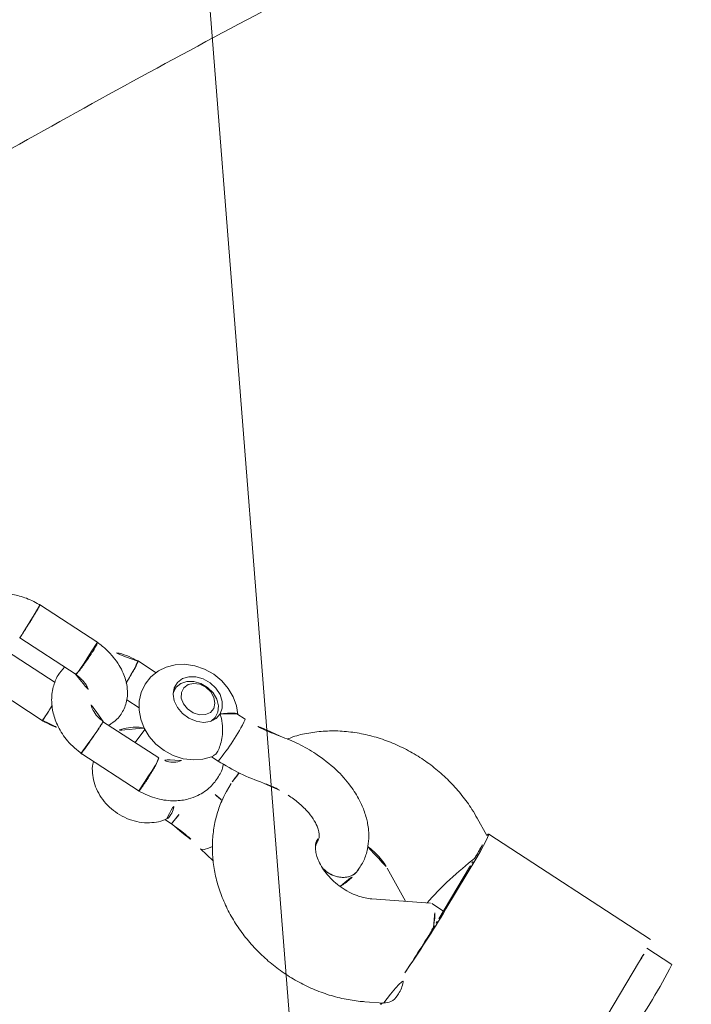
# Model space of a CAD drawing. Extents: x 5459245 to 5462690, y 5971016 to 5972523.
# Tile 147 of 198: x 5462452.369 to 5462452.473, y 5972213.994 to 5972214.147. Entities that reach past the tile are written whole.
import ezdxf

# ---------------------------------------------------------------- set-up
doc = ezdxf.new("R2010")
doc.units = 0
doc.layers.add('A_MAŁA ARCHITEKTURA', color=195, linetype='CONTINUOUS', lineweight=9)
doc.layers.add('ADT CCTV', color=102, linetype='CONTINUOUS')

# ---------------------------------------------------------------- blocks, each defined once
blk = doc.blocks.new('A$C43995eb0')
at = {"layer": 'A_MAŁA ARCHITEKTURA', "linetype": 'Continuous'}
for p, q in [((1227.73, -603.37), (1227.24, -608.01)), ((1225.77, -608.13), (1222.63, -637.92)), ((1229.84, -608.14), (1239.14, -608.74)), ((1222.96, -638.09), (1221.25, -640.62)), ((1226.7, -637.94), (1236, -638.54)), ((1237.87, -638.85), (1228.57, -638.25)), ((1236.47, -638.76), (1236.25, -640.89)), ((1236.28, -641.12), (1239.84, -649.5)), ((1254.57, -643.23), (1253.4, -640.49)), ((1234.51, -649.58), (1237.8, -644.7)), ((1235.41, -661.18), (1235.35, -661.17)), ((1235.78, -661.21), (1235.41, -661.18)), ((1235.7, -661.06), (1236.48, -661.04)), ((1245.03, -676.75), (1245.81, -674.14)), ((1233.81, -677.1), (1235.29, -677.2)), ((1223.98, -679.7), (1223.82, -681.23)), ((1224, -679.68), (1223.98, -679.7)), ((1231.54, -681.72), (1231.67, -680.51)), ((1243.52, -683.71), (1243.65, -682.5)), ((1243.65, -682.5), (1243.69, -682.25)), ((1226.37, -684.05), (1225.79, -683.95)), ((1235.43, -688.93), (1234.34, -699.28)), ((1240.29, -700.05), (1241.42, -689.27)), ((1224.53, -691.54), (1225.11, -691.64)), ((1232.46, -692.86), (1234.97, -693.28)), ((1229.65, -697.46), (1229.89, -695.17)), ((1223.85, -695.3), (1223.49, -698.75)), ((1223.79, -705.5), (1222.65, -716.27)), ((1228.65, -716.63), (1229.74, -706.25)), ((1232.34, -708.58), (1231.4, -717.54)), ((1237.35, -718.29), (1238.49, -707.51))]:
    blk.add_line(p, q, dxfattribs=at)
at = {"layer": 'A_MAŁA ARCHITEKTURA', "linetype": 'Continuous', "flags": 128}
for points in [[(1222.96, -638.09), (1222.69, -637.99), (1222.63, -637.91), (1222.8, -637.85), (1223.19, -637.82), (1223.79, -637.81), (1224.58, -637.82), (1225.56, -637.87), (1226.7, -637.94)], [(1253.58, -640.92), (1253.62, -640.91), (1253.79, -640.86), (1253.74, -640.77), (1253.47, -640.67)], [(1245.03, -676.75), (1245.06, -676.62), (1244.89, -676.17), (1244.39, -675.64), (1243.87, -675.26)], [(1223.84, -681.04), (1222.72, -681.86), (1221.72, -682.93), (1220.9, -684.22), (1220.31, -685.67), (1219.96, -687.24), (1219.9, -688.86), (1220.14, -690.47), (1220.68, -692.01), (1221.41, -693.25), (1222.34, -694.3), (1223.44, -695.12), (1224.79, -695.73), (1226.2, -696.01), (1227.61, -695.97), (1228.96, -695.63), (1230.22, -695.02), (1231.36, -694.15), (1232.35, -693.05), (1233.14, -691.75), (1233.72, -690.28), (1234.03, -688.71), (1234.06, -687.08), (1233.8, -685.47), (1233.23, -683.95), (1232.48, -682.73), (1231.53, -681.7), (1231.27, -681.52), (1231.27, -681.52)], [(1225.01, -683.54), (1224.05, -683.66), (1223.13, -684.14), (1222.34, -684.92), (1221.75, -685.95), (1221.42, -687.13), (1221.36, -688.36), (1221.59, -689.52), (1222.08, -690.52), (1222.8, -691.26), (1223.67, -691.68), (1224.63, -691.74), (1225.58, -691.44), (1226.44, -690.8), (1227.13, -689.88), (1227.6, -688.77), (1227.8, -687.55), (1227.72, -686.34), (1227.35, -685.25), (1226.74, -684.37), (1225.93, -683.79), (1225.01, -683.54)], [(1225.43, -691.51), (1225.38, -691.52), (1224.44, -691.52), (1223.57, -691.15), (1222.86, -690.45), (1222.37, -689.48), (1222.16, -688.34), (1222.24, -687.14), (1222.6, -686.01), (1223.22, -685.04), (1224.02, -684.34), (1224.94, -683.97), (1225.87, -683.97), (1226.63, -684.27)], [(1226.59, -686.36), (1226.76, -687.36), (1226.62, -688.39), (1226.2, -689.33), (1225.56, -690.03), (1224.78, -690.42), (1223.96, -690.43), (1223.22, -690.06), (1222.66, -689.37), (1222.35, -688.44), (1222.34, -687.4), (1222.62, -686.4), (1223.16, -685.57), (1223.89, -685.01), (1224.7, -684.81), (1225.49, -684.99), (1226.15, -685.53), (1226.59, -686.36)], [(1234.76, -693.24), (1234.78, -693.25), (1234.95, -693.37)]]:
    blk.add_lwpolyline(points, dxfattribs=at)
at = {"layer": 'A_MAŁA ARCHITEKTURA', "linetype": 'Continuous'}
for centre, radius, start, end in [((1227.99, -678.88), 75.51, 80.773, 90.2024), ((1227.77, -622.82), 14.83, 81.9487, 97.7448), ((1221.25, -726.2), 88.25, 85.717, 86.2466), ((1224.31, -703.1), 65, 86.2414, 86.8908), ((1221.97, -838.49), 200.44, 82.6156, 85.9875), ((1232.09, -726.91), 88.25, 85.717, 86.2466), ((1235.16, -703.81), 65, 86.2414, 86.8908), ((1224.58, -710.25), 30.58, 76.6005, 91.0854), ((1236.68, -713.97), 32.23, 77.5201, 86.0993)]:
    blk.add_arc(centre, radius, start, end, dxfattribs=at)
for centre, major_axis, ratio, start_param, end_param in [((1232.02, -638.98), (9.06, -0.87), 0.046024, 2.158529, 3.117394), ((1232.02, -638.98), (7.74, -2.82), 0.141387, 4.064367, 5.376855), ((1244.41, -639.79), (8.16, 1.22), 0.232904, 2.193793, 3.201882), ((1244.41, -639.79), (9.06, -0.87), 0.046024, 1.199664, 2.158529)]:
    blk.add_ellipse(centre, major_axis=major_axis, ratio=ratio, start_param=start_param, end_param=end_param, dxfattribs=at)
for points, knots in [([(1234.26, -797.92), (1229.39, -795.03), (1217.97, -788.23), (1200.16, -777.22), (1180.81, -764.94), (1161.61, -752.37), (1142.55, -739.54), (1123.64, -726.44), (1104.89, -713.07), (1086.29, -699.44), (1067.86, -685.55), (1049.58, -671.4), (1031.47, -656.99), (1013.53, -642.33), (995.75, -627.41), (978.15, -612.25), (960.73, -596.84), (943.5, -581.17), (929.24, -567.93), (920.79, -559.83), (917.97, -557.12)], [0, 0, 0, 0, 0.043146, 0.101159, 0.159168, 0.217172, 0.275172, 0.333168, 0.391159, 0.449146, 0.507128, 0.565107, 0.623081, 0.681051, 0.739017, 0.796978, 0.854936, 0.91289, 0.970839, 1, 1, 1, 1]), ([(768.63, -596.05), (771.65, -599.17), (780.31, -608.14), (794.77, -622.76), (812.06, -639.86), (829.56, -656.71), (847.24, -673.32), (865.1, -689.7), (883.15, -705.82), (901.38, -721.7), (919.78, -737.33), (938.36, -752.71), (957.11, -767.84), (976.03, -782.7), (995.11, -797.31), (1014.36, -811.66), (1033.77, -825.75), (1053.33, -839.57), (1073.05, -853.12), (1092.91, -866.4), (1112.93, -879.41), (1133.09, -892.15), (1153.39, -904.61), (1173.83, -916.79), (1194.41, -928.7), (1215.11, -940.32), (1235.95, -951.66), (1256.91, -962.72), (1277.99, -973.49), (1299.2, -983.97), (1320.52, -994.16), (1341.95, -1004.07), (1363.49, -1013.68), (1385.14, -1022.99), (1406.89, -1032.01), (1428.74, -1040.74), (1450.68, -1049.16), (1472.72, -1057.29), (1494.85, -1065.11), (1517.06, -1072.64), (1539.36, -1079.86), (1561.73, -1086.78), (1584.18, -1093.39), (1606.7, -1099.69), (1629.3, -1105.69), (1651.95, -1111.39), (1674.67, -1116.77), (1697.45, -1121.84), (1720.28, -1126.61), (1743.17, -1131.06), (1766.1, -1135.2), (1789.08, -1139.03), (1812.09, -1142.55), (1835.15, -1145.75), (1858.24, -1148.64), (1881.36, -1151.22), (1904.5, -1153.48), (1927.67, -1155.42), (1950.86, -1157.05), (1974.07, -1158.37), (1997.29, -1159.37), (2019.69, -1160.04), (2034.36, -1160.25), (2041.28, -1160.34)], [0, 0, 0, 0, 0.008859, 0.025435, 0.04201, 0.058584, 0.075158, 0.09173, 0.108302, 0.124873, 0.141442, 0.158011, 0.174578, 0.191145, 0.20771, 0.224275, 0.240838, 0.257401, 0.273962, 0.290523, 0.307082, 0.32364, 0.340197, 0.356754, 0.373309, 0.389863, 0.406416, 0.422968, 0.439519, 0.456068, 0.472617, 0.489165, 0.505712, 0.522258, 0.538803, 0.555347, 0.57189, 0.588432, 0.604973, 0.621513, 0.638052, 0.654591, 0.671129, 0.687665, 0.704202, 0.720737, 0.737272, 0.753806, 0.770339, 0.786872, 0.803404, 0.819936, 0.836467, 0.852998, 0.869528, 0.886058, 0.902587, 0.919116, 0.935645, 0.952174, 0.968702, 0.98523, 1, 1, 1, 1]), ([(1253.35, -640.51), (1253.17, -640.18), (1252.78, -639.46), (1251.36, -639.05), (1249.57, -639.08), (1248.28, -639.53), (1247.73, -639.71)], [0, 0, 0, 0, 0.235354, 0.512164, 0.793968, 1, 1, 1, 1]), ([(1221.25, -640.62), (1220.96, -641.07), (1220.19, -642.26), (1219.13, -644.34), (1218.14, -646.85), (1217.41, -649.48), (1216.93, -652.17), (1216.73, -654.91), (1216.81, -657.64), (1217.17, -660.34), (1217.81, -662.96), (1218.72, -665.47), (1219.91, -667.82), (1221.35, -669.97), (1222.64, -671.53), (1223.51, -672.28), (1223.75, -672.48)], [0, 0, 0, 0, 0.046346, 0.122738, 0.199297, 0.276104, 0.353107, 0.430302, 0.507693, 0.585277, 0.663, 0.740744, 0.818311, 0.895435, 0.971833, 1, 1, 1, 1]), ([(1235.29, -677.2), (1235.85, -677.2), (1237.17, -677.2), (1239.26, -676.91), (1241.52, -676.3), (1243.71, -675.39), (1245.81, -674.2), (1247.78, -672.74), (1249.61, -671.02), (1251.28, -669.07), (1252.75, -666.9), (1254, -664.55), (1255.02, -662.05), (1255.79, -659.44), (1256.3, -656.75), (1256.54, -654.02), (1256.5, -651.29), (1256.18, -648.58), (1255.59, -646.01), (1254.99, -644.25), (1254.62, -643.36), (1254.57, -643.23)], [0, 0, 0, 0, 0.038261, 0.091365, 0.144569, 0.198161, 0.252313, 0.307126, 0.36262, 0.418738, 0.475371, 0.532389, 0.58968, 0.647163, 0.704797, 0.762573, 0.820496, 0.878565, 0.936746, 0.991044, 1, 1, 1, 1]), ([(1232.92, -653.76), (1232.93, -653.7), (1232.98, -653.17), (1233.26, -652.18), (1233.74, -650.9), (1234.19, -650.06), (1234.46, -649.66), (1234.51, -649.58)], [0, 0, 0, 0, 0.033339, 0.337357, 0.640713, 0.927431, 1, 1, 1, 1]), ([(1239.84, -649.5), (1239.91, -649.65), (1240.1, -650.13), (1240.36, -651.1), (1240.53, -652.43), (1240.51, -653.86), (1240.31, -655.3), (1239.93, -656.69), (1239.4, -657.96), (1238.75, -659.06), (1238.05, -659.94), (1237.35, -660.57), (1236.72, -660.97), (1236.21, -661.17), (1235.94, -661.21), (1235.81, -661.21), (1235.78, -661.21)], [0, 0, 0, 0, 0.034837, 0.110248, 0.185661, 0.261162, 0.336811, 0.412481, 0.487931, 0.563104, 0.638291, 0.714088, 0.791829, 0.873925, 0.964689, 1, 1, 1, 1]), ([(1236.92, -653.48), (1236.32, -653.4), (1235.09, -653.25), (1233.33, -653.56), (1231.83, -654.11), (1230.66, -654.74), (1229.77, -655.36), (1229.02, -655.99), (1228.12, -656.87), (1226.95, -658.29), (1225.61, -660.54), (1224.36, -663.66), (1223.96, -666.15), (1223.75, -667.48)], [0, 0, 0, 0, 0.0925562, 0.1894096, 0.2697898, 0.33174, 0.3843344, 0.4259066, 0.4761185, 0.5672268, 0.6854617, 0.8327508, 1, 1, 1, 1]), ([(1236.73, -653.42), (1237.06, -653.49), (1237.73, -653.62), (1238.55, -654.34), (1239.14, -655.36), (1239.38, -656.59), (1239.36, -657.7), (1239.13, -658.3), (1239.05, -658.5)], [0, 0, 0, 0, 0.1821149, 0.3642302, 0.5463374, 0.7284241, 0.9104828, 1, 1, 1, 1]), ([(1239.09, -658.43), (1239.19, -658.1), (1239.4, -657.34), (1239.33, -656.11), (1238.95, -654.94), (1238.27, -654.03), (1237.48, -653.53), (1236.94, -653.45), (1236.73, -653.42)], [0, 0, 0, 0, 0.148509, 0.332532, 0.516579, 0.700655, 0.884758, 1, 1, 1, 1]), ([(1240.36, -654.77), (1239.81, -654.46), (1238.72, -653.83), (1237.53, -653.59), (1236.93, -653.48)], [0, 0, 0, 0, 0.499972, 1, 1, 1, 1]), ([(1231.42, -668.39), (1231.52, -667.73), (1231.7, -666.4), (1232.25, -664.66), (1232.92, -663.23), (1233.85, -661.89), (1234.93, -661.06), (1235.47, -661.07), (1235.72, -661.08)], [0, 0, 0, 0, 0.143486, 0.287112, 0.427141, 0.560433, 0.79874, 1, 1, 1, 1]), ([(1236.57, -661), (1236.46, -661.04), (1236.17, -661.15), (1235.89, -661.07), (1235.72, -661.02)], [0, 0, 0, 0, 0.385251, 1, 1, 1, 1]), ([(1223.75, -667.48), (1223.67, -668.52), (1223.51, -670.6), (1223.73, -672.63), (1223.84, -673.65)], [0, 0, 0, 0, 0.49944, 1, 1, 1, 1]), ([(1231.5, -672.66), (1231.42, -671.96), (1231.27, -670.56), (1231.37, -669.11), (1231.42, -668.39)], [0, 0, 0, 0, 0.499147, 1, 1, 1, 1]), ([(1223.84, -673.65), (1223.95, -674.64), (1224.17, -676.63), (1224.05, -678.67), (1223.98, -679.7)], [0, 0, 0, 0, 0.499424, 1, 1, 1, 1]), ([(1231.67, -680.51), (1231.76, -679.19), (1231.93, -676.54), (1231.64, -673.96), (1231.5, -672.67)], [0, 0, 0, 0, 0.499571, 1, 1, 1, 1]), ([(1231.81, -676.75), (1232.36, -676.88), (1233.02, -677.02), (1233.7, -677.09), (1233.81, -677.1)], [0, 0, 0, 0, 0.836508, 1, 1, 1, 1]), ([(1243.69, -682.25), (1243.83, -681.33), (1244.12, -679.41), (1244.72, -677.66), (1245.03, -676.75)], [0, 0, 0, 0, 0.479132, 1, 1, 1, 1]), ([(1236.84, -677.17), (1236.77, -677.39), (1236.48, -678.28), (1236.36, -679.26), (1236.26, -680)], [0, 0, 0, 0, 0.238502, 1, 1, 1, 1]), ([(1241.41, -689.51), (1241.39, -688.4), (1241.35, -686.35), (1240.36, -683.76), (1239.16, -682), (1237.68, -680.63), (1235.9, -679.66), (1233.84, -679.3), (1232.41, -679.29), (1231.75, -679.55), (1231.7, -679.56)], [0, 0, 0, 0, 0.188968, 0.351707, 0.483659, 0.583494, 0.733494, 0.864351, 0.990209, 1, 1, 1, 1]), ([(1225.01, -683.54), (1225.01, -683.54), (1224.91, -683.39), (1224.57, -682.87), (1224.07, -682.07), (1223.85, -681.55), (1223.81, -681.3), (1223.84, -681.26), (1223.85, -681.24)], [0, 0, 0, 0, 0.002991, 0.148557, 0.522463, 0.898356, 0.9335, 1, 1, 1, 1]), ([(1231.25, -681.54), (1231.18, -681.47), (1231.06, -681.35), (1230.58, -681.25), (1229.89, -681.23), (1228.82, -681.4), (1227.64, -681.77), (1226.39, -682.37), (1225.53, -683.01), (1225.1, -683.44), (1225.01, -683.54), (1225.01, -683.54)], [0, 0, 0, 0, 0.093732, 0.151114, 0.29414, 0.436927, 0.585794, 0.752702, 0.946803, 0.998462, 1, 1, 1, 1]), ([(1243.24, -683.53), (1243.19, -683.48), (1243.04, -683.32), (1242.38, -683.22), (1241.36, -683.26), (1240.56, -683.5), (1240.17, -683.62)], [0, 0, 0, 0, 0.124885, 0.400711, 0.711505, 1, 1, 1, 1]), ([(1240.53, -697.72), (1240.67, -697.69), (1241.26, -697.56), (1242.22, -697.03), (1243.38, -696.18), (1244.37, -695.06), (1245.17, -693.76), (1245.74, -692.28), (1246.06, -690.7), (1246.09, -689.06), (1245.83, -687.45), (1245.28, -685.97), (1244.49, -684.71), (1243.81, -683.9), (1243.34, -683.58), (1243.25, -683.52)], [0, 0, 0, 0, 0.024548, 0.106442, 0.189493, 0.274389, 0.36131, 0.449993, 0.540056, 0.63129, 0.723622, 0.816761, 0.900057, 0.981675, 1, 1, 1, 1]), ([(1234.2, -685.61), (1234.47, -685.87), (1234.93, -686.32), (1235.39, -687.58), (1235.41, -688.54), (1235.42, -689.08)], [0, 0, 0, 0, 0.374022, 0.648814, 1, 1, 1, 1]), ([(1235.45, -688.93), (1235.47, -688.91), (1235.5, -688.87), (1235.92, -688.84), (1236.33, -688.84), (1236.54, -688.84), (1236.55, -688.84)], [0, 0, 0, 0, 0.317839, 0.697778, 0.9848268, 1, 1, 1, 1]), ([(1241.37, -689.38), (1241.38, -689.37), (1241.42, -689.34), (1241.18, -689.27), (1240.84, -689.21), (1240.51, -689.16), (1240, -689.09), (1239.22, -689), (1238.2, -688.92), (1237.29, -688.86), (1236.77, -688.85), (1236.56, -688.84), (1236.55, -688.84)], [0, 0, 0, 0, 0.0613002, 0.2108021, 0.2847344, 0.3586606, 0.4325868, 0.5820494, 0.7315294, 0.8810648, 0.9940276, 1, 1, 1, 1]), ([(1232.33, -693.07), (1232.43, -693.39), (1232.67, -694.17), (1233.36, -695.25), (1234.04, -696.1), (1234.52, -696.45), (1234.63, -696.52)], [0, 0, 0, 0, 0.231179, 0.572835, 0.907621, 1, 1, 1, 1]), ([(1234.46, -698.15), (1233.99, -697.88), (1232.94, -697.28), (1231.39, -697.13), (1230.07, -697.3), (1228.92, -697.66), (1227.6, -698.4), (1226.38, -699.55), (1225.38, -700.95), (1224.66, -702.34), (1224.07, -703.97), (1223.86, -705.16), (1223.75, -705.76)], [0, 0, 0, 0, 0.107213, 0.238923, 0.306465, 0.377034, 0.479137, 0.619465, 0.703462, 0.796054, 0.896752, 1, 1, 1, 1]), ([(1223.5, -698.52), (1223.5, -699.64), (1223.49, -701.35), (1224.12, -702.85), (1224.34, -703.37)], [0, 0, 0, 0, 0.652853, 1, 1, 1, 1]), ([(1223.54, -698.65), (1223.53, -698.64), (1223.51, -698.6), (1223.83, -698.57), (1224.27, -698.56), (1224.56, -698.56), (1224.61, -698.56), (1224.62, -698.56)], [0, 0, 0, 0, 0.180809, 0.559066, 0.937322, 0.984892, 1, 1, 1, 1]), ([(1227.38, -698.73), (1227.14, -698.71), (1226.58, -698.66), (1225.64, -698.6), (1224.98, -698.57), (1224.67, -698.56), (1224.63, -698.56), (1224.62, -698.56)], [0, 0, 0, 0, 0.2566079, 0.5997779, 0.9430623, 0.986291, 1, 1, 1, 1]), ([(1229.52, -708.36), (1230.05, -708.49), (1231.21, -708.79), (1233.2, -708.58), (1235.09, -707.87), (1236.81, -706.66), (1238.32, -705.02), (1239.69, -702.69), (1240.1, -700.8), (1240.32, -699.82)], [0, 0, 0, 0, 0.110237, 0.242329, 0.398202, 0.513269, 0.653698, 0.818493, 1, 1, 1, 1]), ([(1234.31, -699.17), (1234.24, -699.57), (1234.08, -700.38), (1233.55, -701.32), (1233.05, -701.94), (1232.75, -702.16), (1232.66, -702.23)], [0, 0, 0, 0, 0.297232, 0.62024, 0.878367, 1, 1, 1, 1]), ([(1234.36, -699.18), (1234.37, -699.18), (1234.4, -699.17), (1234.83, -699.2), (1235.23, -699.25), (1235.44, -699.27), (1235.45, -699.27)], [0, 0, 0, 0, 0.344618, 0.709642, 0.985423, 1, 1, 1, 1]), ([(1240.25, -699.98), (1240.26, -699.97), (1240.3, -699.97), (1240.06, -699.92), (1239.72, -699.86), (1239.39, -699.8), (1238.87, -699.72), (1238.1, -699.61), (1237.09, -699.47), (1236.18, -699.36), (1235.67, -699.3), (1235.46, -699.27), (1235.45, -699.27)], [0, 0, 0, 0, 0.061831, 0.211249, 0.285139, 0.359023, 0.432908, 0.582286, 0.731681, 0.881132, 0.994031, 1, 1, 1, 1]), ([(1229.74, -706.35), (1229.75, -706.23), (1229.8, -705.9), (1229.98, -705.23), (1230.27, -704.47), (1230.63, -703.87), (1230.93, -703.49), (1231.03, -703.41), (1231.08, -703.38)], [0, 0, 0, 0, 0.07801, 0.223329, 0.477659, 0.687065, 0.8554, 1, 1, 1, 1]), ([(1223.78, -705.57), (1223.82, -705.55), (1223.89, -705.5), (1224.33, -705.5), (1224.79, -705.52), (1225.19, -705.55), (1225.79, -705.6), (1226.62, -705.7), (1227.63, -705.83), (1228.46, -705.98), (1228.91, -706.06), (1229.07, -706.1), (1229.08, -706.1)], [0, 0, 0, 0, 0.136514, 0.2740369, 0.3420454, 0.4100482, 0.478051, 0.6155379, 0.7530407, 0.8905945, 0.9945062, 1, 1, 1, 1]), ([(1238.46, -707.78), (1238.48, -707.36), (1238.51, -706.53), (1238.48, -705.52), (1238.36, -704.97), (1238.33, -704.81)], [0, 0, 0, 0, 0.4217241, 0.8333673, 1, 1, 1, 1]), ([(1229.7, -706.34), (1229.71, -706.33), (1229.76, -706.3), (1229.55, -706.22), (1229.25, -706.14), (1229.09, -706.11), (1229.08, -706.1)], [0, 0, 0, 0, 0.12341, 0.611639, 0.980502, 1, 1, 1, 1]), ([(1235.7, -707.36), (1235.91, -707.38), (1236.46, -707.43), (1237.18, -707.49), (1237.63, -707.54), (1237.8, -707.56), (1237.81, -707.56)], [0, 0, 0, 0, 0.257155, 0.670893, 0.983477, 1, 1, 1, 1]), ([(1238.44, -707.65), (1238.45, -707.65), (1238.5, -707.64), (1238.28, -707.61), (1237.98, -707.57), (1237.81, -707.56), (1237.81, -707.56)], [0, 0, 0, 0, 0.123616, 0.611753, 0.980504, 1, 1, 1, 1]), ([(1222.67, -716), (1222.66, -716.42), (1222.62, -717.26), (1222.72, -718.84), (1223.07, -720.6), (1223.73, -722.35), (1224.74, -724.05), (1226.15, -725.49), (1228.09, -726.46), (1229.74, -726.65), (1230.85, -726.53), (1231.29, -726.39), (1231.41, -726.35)], [0, 0, 0, 0, 0.071882, 0.142045, 0.270288, 0.382585, 0.478666, 0.641321, 0.77467, 0.906922, 0.974742, 1, 1, 1, 1]), ([(1222.71, -716.14), (1222.71, -716.14), (1222.7, -716.12), (1223.07, -716.14), (1223.62, -716.17), (1224.32, -716.22), (1225.12, -716.28), (1226.14, -716.36), (1227.11, -716.45), (1227.68, -716.5), (1227.94, -716.53), (1227.97, -716.53), (1227.98, -716.53)], [0, 0, 0, 0, 0.08357, 0.221181, 0.358766, 0.426809, 0.564376, 0.70195, 0.839573, 0.977196, 0.994503, 1, 1, 1, 1]), ([(1228.63, -716.62), (1228.62, -716.62), (1228.59, -716.6), (1228.26, -716.56), (1228.02, -716.54), (1227.99, -716.53), (1227.98, -716.53)], [0, 0, 0, 0, 0.43869, 0.920145, 0.980773, 1, 1, 1, 1])]:
    blk.add_open_spline(points, degree=3, knots=knots, dxfattribs=at)
blk = doc.blocks.new('A770198')
at = {"layer": 'ADT CCTV', "color": 140, "lineweight": 9}
blk.add_line((0.17296, 22.25893), (26.10176, 22.24412), dxfattribs=at)
blk.add_arc((30, 19.04213), 30, 140.600538, 219.400538, dxfattribs=at)
blk = doc.blocks.new('G$CFAE608CC')
at = {"layer": 'ADT CCTV', "rotation": 90}
blk.add_blockref('A770198', (38.08383, 0), dxfattribs=at)

msp = doc.modelspace()

# ---------------------------------------------------------------- block references
at = {"layer": 'A_MAŁA ARCHITEKTURA', "xscale": 0.001, "yscale": 0.001, "zscale": 0.001, "rotation": 242.9301705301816}
msp.add_blockref('A$C43995eb0', (5462453.5658, 5972214.81866), dxfattribs=at)
at = {"layer": 'ADT CCTV', "rotation": 184.5356804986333}
msp.add_blockref('G$CFAE608CC', (5462467.50941, 5972223.83045), dxfattribs=at)

doc.saveas('drawing.dxf')
